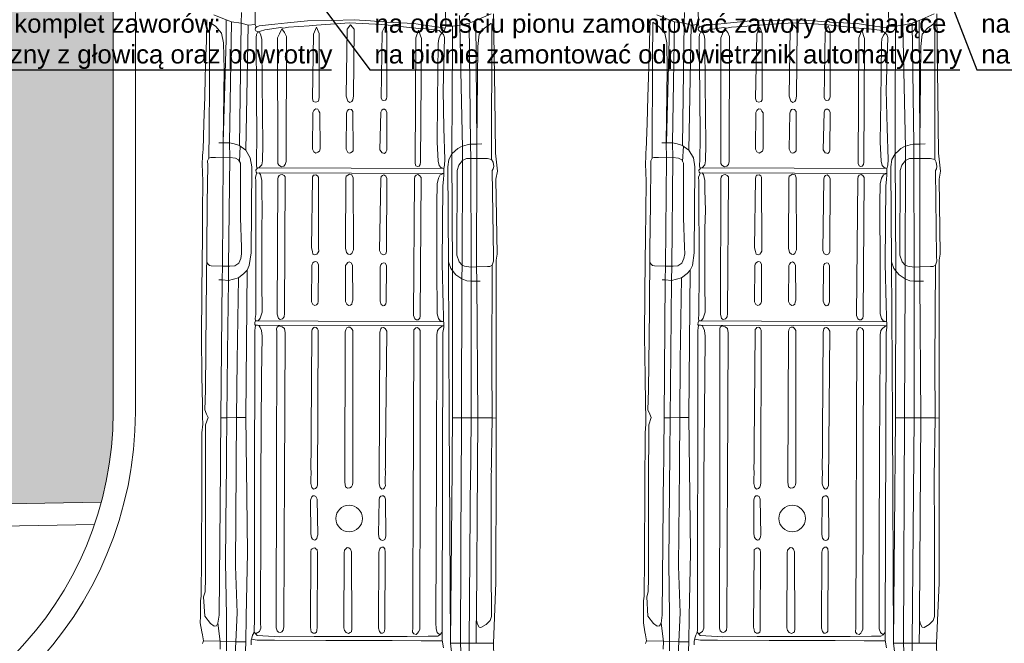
# Model space of a CAD drawing. Header units: millimetres. Extents: x 58673 to 77132, y 78327 to 116111.
# Tile 27 of 61: x 68655 to 69322, y 90109 to 90531. Entities that reach past the tile are written whole.
import ezdxf
from ezdxf import colors
from ezdxf.entities.mleader import LeaderData, LeaderLine
from ezdxf.math import Vec2, Vec3

# ---------------------------------------------------------------- set-up
doc = ezdxf.new("R2010")
doc.units = ezdxf.units.MM
doc.header["$MEASUREMENT"] = 0
doc.layers.get('0').update_dxf_attribs({"lineweight": 9})
for name, color, linetype, lineweight in [('_xref_ACAD-LSN_dyspozytornia_PW_rzuty_14$0$A hatch', 250, 'Continuous', 5), ('_xref_ACAD-LSN_dyspozytornia_PW_rzuty_14$0$A opis', 250, 'Continuous', 13), ('FL_opis_co', 7, 'Continuous', 25), ('IS_Text_Odbiornikow_Therm', 7, 'Continuous', 25), ('xref', 8, 'Continuous', 9)]:
    doc.layers.add(name, color=color, linetype=linetype, lineweight=lineweight)
doc.styles.add('_xref_ACAD-LSN_dyspozytornia_PW_rzuty_14$0$STYL ASA', font='ARIALN.TTF')
doc.styles.get("Standard").update_dxf_attribs({"font": 'arial.ttf'})
doc.dimstyles.get("Standard").update_dxf_attribs({"dimtxt": 0.18, "dimasz": 0.18, "dimexe": 0.18, "dimexo": 0.0625, "dimgap": 0.09, "dimtad": 0, "dimtih": 1, "dimtoh": 1, "dimdec": 4, "dimzin": 0, "dimdsep": 46, "dimtxsty": 'Standard', "dimcen": 0.09, "dimadec": 0, "dimazin": 0, "dimtfac": 1, "dimtdec": 4, "dimtofl": 0, "dimtmove": 0, "dimatfit": 3, "dimfxl": 1, "dimtolj": 1, "dimtzin": 0, "dimarcsym": 0})

# ---------------------------------------------------------------- blocks, each defined once
blk = doc.blocks.new('_xref_ACAD-LSN_dyspozytornia_PW_rzuty_14$0$karetka 245x700')
at = {"color": 0, "linetype": 'ByBlock', "lineweight": -2}
for p, q in [((-71.02, 100.48), (-77.16, 99.37)), ((-66.47, 100.44), (-71.02, 100.48)), ((-56.2, 100.36), (-66.47, 100.44)), ((-53.1, 99.9), (-56.2, 100.36)), ((95.92, 100.03), (76.68, 99.66)), ((122.94, 100.56), (95.92, 100.03)), ((151.74, 100.38), (122.94, 100.56)), ((173.94, 100.24), (151.74, 100.38)), ((189.22, 100.14), (173.94, 100.24)), ((207.15, 100.03), (189.22, 100.14)), ((228.03, 99.9), (207.15, 100.03)), ((239.57, 100.42), (228.03, 99.9)), ((244.67, 100.23), (239.57, 100.42)), ((247.93, 100.11), (244.67, 100.23)), ((248.98, 99.81), (247.93, 100.11)), ((-83.25, 98.26), (-84.96, 98.87)), ((-83.25, 98.26), (-83.51, 87.03)), ((-79.25, 98.99), (-83.25, 98.26)), ((-77.16, 99.37), (-79.25, 98.99)), ((-73.26, 91.12), (-71.57, 93.63)), ((-71.57, 93.63), (-66.42, 97.46)), ((-66.42, 97.46), (-53.41, 98.28)), ((-53.41, 98.28), (-50.01, 97.25)), ((-26.75, 99.9), (-53.1, 99.9)), ((-50.01, 97.25), (-40.84, 97.1)), ((-40.84, 97.1), (-5.22, 97.21)), ((20.5, 99.9), (-26.75, 99.9)), ((-5.22, 97.21), (22.55, 97.3)), ((57.48, 99.9), (20.5, 99.9)), ((22.55, 97.3), (62.95, 97.43)), ((63.5, 99.4), (57.48, 99.9)), ((62.95, 97.43), (67.97, 95.67)), ((68.38, 99.49), (63.5, 99.4)), ((67.97, 95.67), (70.16, 96.76)), ((76.68, 99.66), (68.38, 99.49)), ((70.16, 96.76), (73.26, 97.96)), ((73.26, 97.96), (86.57, 97.62)), ((86.57, 97.62), (140.82, 97.3)), ((140.82, 97.3), (181.2, 97.06)), ((170.56, 86.53), (170.61, 94.03)), ((170.61, 94.03), (170.82, 95.34)), ((170.82, 95.34), (171.66, 96.22)), ((171.66, 96.22), (172.92, 97.11)), ((181.2, 97.06), (213.09, 96.88)), ((213.09, 96.88), (238.86, 96.73)), ((238.86, 96.73), (241.77, 96.8)), ((241.77, 96.8), (243.47, 95.92)), ((243.47, 95.92), (261.73, 95.9)), ((243.47, 95.92), (244.01, 94.68)), ((244.01, 94.68), (244.06, 91.48)), ((267.13, 99.37), (248.98, 99.81)), ((261.73, 95.9), (294.22, 95.85)), ((284.98, 98.93), (267.13, 99.37)), ((298.32, 98.61), (284.98, 98.93)), ((294.22, 95.85), (318, 95.82)), ((312.88, 98.25), (298.32, 98.61)), ((322.88, 98.01), (312.88, 98.25)), ((318, 95.82), (326.25, 95.81)), ((337.26, 97.66), (322.88, 98.01)), ((326.25, 95.81), (332.05, 95.85)), ((332.05, 95.85), (335.5, 95.85)), ((335.5, 95.85), (332.77, 91.73)), ((-88.88, 87.01), (-83.52, 86.88)), ((-83.51, 87.03), (-83.62, 82.64)), ((-83.52, 86.88), (-71.32, 88.5)), ((-73.07, 89.49), (-73.26, 91.12)), ((-71.32, 88.5), (-73.07, 89.49)), ((-65.77, 87.77), (-71.32, 88.5)), ((67.78, 87.06), (-65.77, 87.77)), ((161.01, 86.57), (67.78, 87.06)), ((67.8, 82.98), (67.82, 87.06)), ((161.26, 88.78), (161.25, 86.57)), ((244.06, 91.48), (244.15, 86.2)), ((253.98, 86.38), (254.04, 89.22)), ((328.25, 87.66), (321.73, 86.31)), ((332.77, 91.73), (328.25, 87.66)), ((337.32, 84.73), (340.65, 93.06)), ((-124.73, 81.98), (-83.62, 82.64)), ((-83.62, 82.64), (-83.79, 76.44)), ((-66.34, 82.74), (-83.62, 82.64)), ((-29.84, 83.5), (-66.34, 82.74)), ((18.95, 83.24), (-29.84, 83.5)), ((67.8, 82.98), (18.95, 83.24)), ((68.04, 76.41), (67.8, 82.98)), ((67.8, 82.98), (112.11, 82.75)), ((112.11, 82.75), (160.83, 82.36)), ((161.25, 86.57), (160.83, 82.36)), ((160.83, 82.36), (161.68, 78.94)), ((160.83, 82.36), (170.46, 82.28)), ((170.56, 86.53), (161.01, 86.57)), ((170.46, 82.28), (243.98, 81.78)), ((170.54, 81.41), (170.56, 86.53)), ((170.82, 78.14), (170.54, 81.41)), ((243.62, 86.19), (170.56, 86.53)), ((253.98, 86.38), (243.62, 86.19)), ((243.98, 81.78), (243.7, 78.01)), ((244.15, 86.2), (243.98, 81.78)), ((243.98, 81.78), (253.88, 82.05)), ((253.27, 78.89), (253.88, 82.05)), ((253.88, 82.05), (253.98, 86.38)), ((253.88, 82.05), (335.87, 81.13)), ((303.63, 85.9), (253.98, 86.38)), ((324.16, 84.67), (253.98, 86.28)), ((321.73, 86.31), (303.63, 85.9)), ((337.32, 84.73), (324.16, 84.67)), ((335.11, 74.47), (335.87, 81.13)), ((335.87, 81.13), (337.32, 84.73)), ((-92.64, 76.85), (-83.79, 76.44)), ((-83.79, 76.44), (-83.89, 69.64)), ((-83.79, 76.44), (-64.27, 75.53)), ((-64.27, 75.53), (-32.69, 76.73)), ((-32.69, 76.73), (36.61, 76.51)), ((36.61, 76.51), (68.04, 76.41)), ((68.04, 76.41), (106.75, 76.28)), ((68.04, 76.41), (68.14, 70.2)), ((106.75, 76.28), (162.53, 75.54)), ((161.68, 78.94), (162.53, 75.54)), ((162.53, 75.54), (165.65, 71.86)), ((172.44, 75.48), (170.82, 78.14)), ((175.81, 74.1), (172.44, 75.48)), ((178.82, 73.51), (175.81, 74.1)), ((183.48, 73.69), (178.82, 73.51)), ((203.19, 74.45), (183.48, 73.69)), ((227.02, 74.57), (203.19, 74.45)), ((240.14, 74.63), (227.02, 74.57)), ((242.5, 75.84), (240.14, 74.63)), ((241.32, 75.23), (251.67, 74.71)), ((243.7, 78.01), (242.5, 75.84)), ((249.07, 70.94), (251.24, 74.09)), ((251.24, 74.09), (252.09, 75.32)), ((252.09, 75.32), (253.27, 78.89)), ((252.09, 75.32), (335.11, 74.47)), ((334.43, 72.1), (335.11, 74.47)), ((342.13, 74.31), (335.11, 74.47)), ((-95.3, 70.07), (-84.07, 69.64)), ((-84.07, 69.64), (-66.93, 69.39)), ((-66.93, 69.39), (-23.25, 68.75)), ((-23.25, 68.75), (68.67, 70.21)), ((68.67, 70.21), (167.87, 69.7)), ((165.65, 71.86), (167.87, 69.7)), ((167.87, 69.7), (170.88, 68.31)), ((170.88, 68.31), (179.47, 67.15)), ((179.47, 67.15), (237.73, 66.93)), ((237.73, 66.93), (243.84, 67.93)), ((243.84, 67.93), (249.07, 70.94)), ((249.07, 70.94), (333.75, 69.74)), ((333.75, 69.74), (334.43, 72.1)), ((334.08, 64.9), (333.75, 69.74)), ((-83.22, 66.05), (-85.7, 66)), ((-82.59, 65.88), (-83.22, 66.05)), ((-81.3, 65.53), (-82.59, 65.88)), ((-81.94, 65.7), (-82.55, 61.8)), ((-82.55, 61.8), (-82.55, 50.14)), ((-79.23, 64.97), (-81.3, 65.53)), ((-80.22, 46.56), (-79.57, 61.98)), ((-79.57, 61.98), (-77.12, 64)), ((-77.89, 64.15), (-79.23, 64.97)), ((-78.34, 62.99), (-76.85, 60.35)), ((-76.35, 63.85), (-77.89, 64.15)), ((-76.85, 60.35), (-74.54, 59.53)), ((-73.9, 63.86), (-76.35, 63.85)), ((-70.79, 63.86), (-73.9, 63.86)), ((-51.38, 63.91), (-70.79, 63.86)), ((-26.01, 63.97), (-51.38, 63.91)), ((-1.44, 64.03), (-26.01, 63.97)), ((43.69, 64.15), (-1.44, 64.03)), ((89.45, 64.26), (43.69, 64.15)), ((127.05, 64.35), (89.45, 64.26)), ((127.03, 59.82), (129.01, 60.83)), ((128.87, 64.15), (127.05, 64.35)), ((130.43, 63.98), (128.87, 64.15)), ((129.01, 60.83), (130.08, 61.37)), ((130.08, 61.37), (130.53, 62.53)), ((131.02, 64.36), (130.43, 63.98)), ((130.53, 62.53), (130.69, 63.95)), ((130.72, -63.56), (130.61, 63.24)), ((132.51, 64.29), (131.02, 64.36)), ((133.45, 63.87), (132.51, 64.29)), ((133.45, 63.87), (133.41, -63.47)), ((135.08, 64.08), (133.45, 63.87)), ((133.45, 63.87), (133.8, 61.88)), ((133.8, 61.88), (135.28, 60.87)), ((137.83, 63.81), (135.08, 64.08)), ((135.28, 60.87), (137.44, 60.13)), ((137.44, 60.13), (139.52, 59.43)), ((167.23, 63.77), (137.83, 63.81)), ((228.19, 64.2), (167.23, 63.77)), ((222.28, 59.97), (228.5, 60.1)), ((230.88, 64.44), (228.19, 64.2)), ((228.5, 60.1), (230.55, 60.5)), ((230.55, 60.5), (232.71, 60.92)), ((232.47, 63.81), (230.88, 64.44)), ((233.55, 63.38), (232.47, 63.81)), ((232.71, 60.92), (233.78, 61.92)), ((234.14, 63.87), (233.55, 63.38)), ((233.78, 61.92), (233.55, 63.38)), ((233.84, -63.18), (233.78, 61.92)), ((235.59, 64.13), (234.14, 63.87)), ((236.23, 63.62), (235.59, 64.13)), ((236.99, 63.01), (236.23, 63.62)), ((237.36, 63.48), (236.99, 63.01)), ((236.99, 63.01), (237.37, 61.81)), ((237.18, 62.41), (237.17, -63.07)), ((238.5, 63.68), (237.36, 63.48)), ((237.37, 61.81), (239.21, 60.11)), ((243, 63.63), (238.5, 63.68)), ((239.21, 60.11), (241.84, 59.61)), ((257.01, 63.49), (243, 63.63)), ((252.88, 59.52), (294.52, 60.11)), ((286.95, 63.83), (257.01, 63.49)), ((325.25, 64.26), (286.95, 63.83)), ((294.52, 60.11), (319.67, 60.47)), ((319.67, 60.47), (324.09, 60.51)), ((324.09, 60.51), (326.91, 61.08)), ((327.43, 64.1), (325.25, 64.26)), ((326.91, 61.08), (328.54, 61.89)), ((329.1, 63.17), (327.43, 64.1)), ((328.54, 61.89), (329.22, 63.1)), ((329.88, 64.47), (329.1, 63.17)), ((329.22, 63.1), (329.7, 61.48)), ((329.7, 61.48), (330.62, 58.43)), ((330.8, 64.94), (329.88, 64.47)), ((331.9, 64.72), (330.8, 64.94)), ((332.66, 63.87), (331.9, 64.72)), ((332.28, 64.29), (334.08, 64.9)), ((333.31, 62.36), (332.66, 63.87)), ((334.42, 51.77), (333.31, 62.36)), ((334.08, 64.9), (344.68, 65.05)), ((-74.54, 59.53), (-70.97, 59.61)), ((-70.97, 59.61), (0.32, 59.87)), ((0.32, 59.87), (26.63, 59.97)), ((26.63, 59.97), (95.89, 59.66)), ((95.89, 59.66), (123.29, 59.43)), ((123.29, 59.43), (127.03, 59.82)), ((139.52, 59.43), (160.35, 59.73)), ((160.35, 59.73), (196.1, 59.94)), ((196.1, 59.94), (208.17, 59.66)), ((208.17, 59.66), (222.28, 59.97)), ((241.84, 59.61), (252.88, 59.52)), ((330.62, 58.43), (332.12, 47.68)), ((-82.55, 50.14), (-82.55, 15.33)), ((-77.1, 47.41), (-77.4, 46.22)), ((-76.27, 48.46), (-77.1, 47.41)), ((-74.2, 48.96), (-76.27, 48.46)), ((126.2, 49.48), (-74.2, 48.96)), ((128.24, 49.59), (126.2, 49.48)), ((129.31, 49.29), (128.24, 49.59)), ((130.13, 48.22), (129.31, 49.29)), ((129.46, 45.88), (129.91, 47.44)), ((129.91, 47.44), (130.13, 48.22)), ((135.23, 48.34), (134.52, 47.19)), ((134.52, 47.19), (134.92, 45.72)), ((138.08, 49.23), (135.23, 48.34)), ((229.64, 49.27), (138.08, 49.23)), ((230.93, 49.03), (229.64, 49.27)), ((232.02, 48.37), (230.93, 49.03)), ((232.54, 47.35), (232.02, 48.37)), ((232.68, 46.3), (232.54, 47.35)), ((239.01, 48.62), (237.98, 46.73)), ((237.98, 46.73), (238.27, 45.24)), ((240.14, 49.35), (239.01, 48.62)), ((325.1, 49.75), (240.14, 49.35)), ((327.89, 48.48), (325.1, 49.75)), ((331.23, 46.95), (327.89, 48.48)), ((328.86, 45.02), (331.23, 46.95)), ((332.12, 47.68), (331.85, 45.9)), ((335.33, 43.16), (334.42, 51.77)), ((-80.06, 23.35), (-80.22, 46.56)), ((-77.4, 46.22), (-76.87, 45.28)), ((-76.87, 45.28), (-75.68, 44.27)), ((-75.68, 44.27), (-73.58, 43.86)), ((-73.58, 43.86), (125.61, 43.84)), ((125.61, 43.84), (128.35, 44.36)), ((128.35, 44.36), (129.46, 45.88)), ((134.92, 45.72), (136.38, 44.61)), ((136.38, 44.61), (138.48, 44.3)), ((138.48, 44.3), (231.07, 44.19)), ((231.07, 44.19), (232.02, 45.04)), ((232.02, 45.04), (232.68, 46.3)), ((238.27, 45.24), (239.47, 44.21)), ((239.47, 44.21), (241.42, 43.58)), ((241.42, 43.58), (326.02, 43.73)), ((326.02, 43.73), (328.86, 45.02)), ((331.85, 45.9), (332.47, 42.53)), ((332.47, 42.53), (333.5, 28.48)), ((336.75, 29.65), (335.33, 43.16)), ((333.5, 28.48), (333.87, 23.36)), ((337.16, 13.01), (336.75, 29.65)), ((-79.74, -21.34), (-80.06, 23.35)), ((-76.79, 25.28), (-77.78, 23.91)), ((-77.78, 23.91), (-77.73, 22.61)), ((-77.73, 22.61), (-76.95, 21.65)), ((-76.95, 21.65), (-75.98, 21.42)), ((-75.47, 25.52), (-76.79, 25.28)), ((-75.98, 21.42), (-73.72, 21.42)), ((-73.72, 25.84), (-75.47, 25.52)), ((-22.37, 25.76), (-73.72, 25.84)), ((-73.72, 21.42), (-23, 21.33)), ((-23, 21.33), (-21.4, 21.59)), ((-21.06, 25.58), (-22.37, 25.76)), ((-21.4, 21.59), (-20.52, 22.36)), ((-20.6, 24.84), (-21.06, 25.58)), ((-20.09, 24.01), (-20.6, 24.84)), ((-20.52, 22.36), (-20.03, 23.21)), ((-20.03, 23.21), (-20.09, 24.01)), ((-14.2, 24.64), (-14.77, 23.47)), ((-14.77, 23.47), (-14.49, 22.58)), ((-14.49, 22.58), (-13.52, 21.78)), ((-13.07, 25.4), (-14.2, 24.64)), ((-13.52, 21.78), (-12.39, 21.5)), ((-10.57, 25.89), (-13.07, 25.4)), ((-12.39, 21.5), (-11.21, 21.2)), ((-11.21, 21.2), (13.08, 21.66)), ((12.37, 26.12), (-10.57, 25.89)), ((13.35, 25.75), (12.37, 26.12)), ((13.08, 21.66), (14.77, 22.5)), ((14.49, 25.33), (13.35, 25.75)), ((15.19, 24.68), (14.49, 25.33)), ((14.77, 22.5), (15.31, 23.38)), ((15.31, 23.38), (15.19, 24.68)), ((15.31, 23.38), (15.31, 23.38)), ((20.87, 25.4), (19.84, 24.21)), ((19.84, 24.21), (20.18, 22.84)), ((20.18, 22.84), (21.04, 21.99)), ((23.58, 25.96), (20.87, 25.4)), ((21.04, 21.99), (22.52, 21.48)), ((22.52, 21.48), (24.08, 21.42)), ((126.73, 25.66), (23.58, 25.96)), ((24.08, 21.42), (127.4, 21.57)), ((127.94, 25.58), (126.73, 25.66)), ((127.4, 21.57), (128.33, 21.91)), ((128.58, 24.99), (127.94, 25.58)), ((128.33, 21.91), (129.13, 22.73)), ((129.13, 24.49), (128.58, 24.99)), ((129.37, 23.63), (129.13, 24.49)), ((129.13, 22.73), (129.37, 23.63)), ((144.84, 25.15), (144, 23.82)), ((144, 23.82), (144.44, 22.68)), ((144.44, 22.68), (145.53, 21.8)), ((146.67, 26.09), (144.84, 25.15)), ((145.53, 21.8), (146.82, 21.5)), ((170.95, 25.91), (146.67, 26.09)), ((146.82, 21.5), (171.83, 21.55)), ((172.1, 25.78), (170.95, 25.91)), ((171.83, 21.55), (173.45, 22.24)), ((173, 25.19), (172.1, 25.78)), ((173.62, 24.32), (173, 25.19)), ((173.45, 22.24), (173.87, 23.35)), ((173.87, 23.35), (173.62, 24.32)), ((178.9, 25.24), (178.46, 23.9)), ((178.46, 23.9), (178.81, 22.55)), ((178.81, 22.55), (179.77, 21.94)), ((180.68, 25.64), (178.9, 25.24)), ((179.77, 21.94), (180.8, 21.28)), ((183.21, 26.21), (180.68, 25.64)), ((180.8, 21.28), (182.87, 21.42)), ((182.87, 21.42), (230.9, 21.68)), ((229.97, 25.83), (183.21, 26.21)), ((231.1, 25.65), (229.97, 25.83)), ((230.9, 21.68), (231.93, 22.32)), ((232.26, 25.09), (231.1, 25.65)), ((231.93, 22.32), (232.54, 23.39)), ((232.36, 24.49), (232.26, 25.09)), ((232.54, 23.39), (232.36, 24.49)), ((248.06, 24.93), (247.28, 23.51)), ((247.28, 23.51), (247.92, 22.3)), ((247.92, 22.3), (248.53, 21.13)), ((249.85, 25.79), (248.06, 24.93)), ((248.53, 21.13), (250.2, 20.66)), ((274.71, 25.75), (249.85, 25.79)), ((250.2, 20.66), (274.56, 20.87)), ((274.56, 20.87), (275.73, 21.61)), ((276.08, 25.12), (274.71, 25.75)), ((275.73, 21.61), (276.93, 22.37)), ((276.82, 24.45), (276.08, 25.12)), ((277.17, 23.64), (276.82, 24.45)), ((276.93, 22.37), (277.17, 23.64)), ((282.23, 25.45), (281.71, 23.88)), ((281.71, 23.88), (282.17, 22.14)), ((282.17, 22.14), (283.41, 21.59)), ((284.15, 25.97), (282.23, 25.45)), ((283.41, 21.59), (285.26, 21.54)), ((327.67, 25.38), (284.15, 25.97)), ((285.26, 21.54), (328.19, 21.63)), ((332.56, 23.4), (327.67, 25.38)), ((328.19, 21.63), (332.56, 23.4)), ((333.87, 23.36), (334.32, 17.26)), ((-82.55, 15.33), (-82.55, -9.43)), ((334.32, 17.26), (335.51, 1.05)), ((337.52, -1.99), (337.16, 13.01)), ((-77.26, 1.73), (-77.76, 0.17)), ((-77.76, 0.17), (-77.15, -1.11)), ((-75.75, 2.79), (-77.26, 1.73)), ((-73.97, 3.29), (-75.75, 2.79)), ((-23.22, 3.31), (-73.97, 3.29)), ((-21.44, 3.08), (-23.22, 3.31)), ((-20.53, 2.13), (-21.44, 3.08)), ((-20.8, -1.01), (-19.87, 0.03)), ((-19.7, 1.27), (-20.53, 2.13)), ((-19.87, 0.03), (-19.7, 1.27)), ((21.43, 2.49), (20.45, 1.15)), ((20.45, 1.15), (20.7, -0.4)), ((24.51, 3.1), (21.43, 2.49)), ((126.34, 3.08), (24.51, 3.1)), ((127.79, 2.83), (126.34, 3.08)), ((129.06, 2.17), (127.79, 2.83)), ((129.54, 1.21), (129.06, 2.17)), ((129.54, -0.03), (129.54, 1.21)), ((145.05, 2.22), (144.14, 0.93)), ((144.14, 0.93), (144.36, -0.37)), ((146.82, 3.04), (145.05, 2.22)), ((171.33, 3.1), (146.82, 3.04)), ((172.25, 2.44), (171.33, 3.1)), ((173.33, 1.66), (172.25, 2.44)), ((173.16, -0.62), (173.8, 0.58)), ((173.8, 0.58), (173.33, 1.66)), ((178.84, 1.32), (178.77, -0.07)), ((180.08, 2.55), (178.84, 1.32)), ((183.1, 3.25), (180.08, 2.55)), ((230.06, 3.23), (183.1, 3.25)), ((231.68, 2.99), (230.06, 3.23)), ((232.37, 1.87), (231.68, 2.99)), ((233.06, 0.76), (232.37, 1.87)), ((232.63, -0.95), (233.06, 0.76)), ((247.85, 2), (247.26, 1.04)), ((247.26, 1.04), (247.47, -0.01)), ((249.96, 2.99), (247.85, 2)), ((274.34, 2.86), (249.96, 2.99)), ((275.8, 2.41), (274.34, 2.86)), ((276.84, 1.68), (275.8, 2.41)), ((276.81, -0.47), (277.19, 0.78)), ((277.19, 0.78), (276.84, 1.68)), ((282.4, 2.01), (281.65, 0.65)), ((281.65, 0.65), (282.19, -0.57)), ((285.79, 3.23), (282.4, 2.01)), ((331.34, 2.68), (285.79, 3.23)), ((331.27, -1.99), (334.19, 0.45)), ((334.19, 0.45), (331.34, 2.68)), ((335.51, 1.05), (334.4, -20.67)), ((-77.15, -1.11), (-76.76, -1.91)), ((-76.76, -1.91), (-74.58, -2.11)), ((-74.58, -2.11), (-22.62, -1.68)), ((-22.62, -1.68), (-20.8, -1.01)), ((20.7, -0.4), (21.55, -1.47)), ((21.55, -1.47), (22.89, -2.23)), ((22.89, -2.23), (24.39, -2.35)), ((24.39, -2.35), (127.21, -2.01)), ((127.21, -2.01), (128.67, -1.11)), ((128.67, -1.11), (129.54, -0.03)), ((144.36, -0.37), (145.13, -1.14)), ((145.13, -1.14), (146.43, -1.49)), ((146.43, -1.49), (147.71, -1.83)), ((147.71, -1.83), (171.56, -1.53)), ((171.56, -1.53), (173.16, -0.62)), ((178.77, -0.07), (179.38, -1.02)), ((179.38, -1.02), (180.48, -1.51)), ((180.48, -1.51), (181.98, -2.18)), ((181.98, -2.18), (230.59, -1.81)), ((230.59, -1.81), (232.63, -0.95)), ((247.47, -0.01), (248.28, -0.94)), ((248.28, -0.94), (248.96, -1.72)), ((248.96, -1.72), (275.56, -1.48)), ((275.56, -1.48), (276.81, -0.47)), ((282.19, -0.57), (283.48, -1.32)), ((283.48, -1.32), (285.99, -1.72)), ((285.99, -1.72), (331.27, -1.99)), ((336.99, -12.99), (337.52, -1.99)), ((-82.55, -9.43), (-82.55, -29.47)), ((336.32, -21.33), (336.99, -12.99)), ((181.55, -19.89), (179.25, -20.9)), ((230.08, -20.49), (181.55, -19.89)), ((249.57, -19.84), (247.58, -21.25)), ((275.27, -20.39), (249.57, -19.84)), ((-79.61, -39.69), (-79.74, -21.34)), ((-76.42, -20.81), (-77.46, -21.79)), ((-77.46, -21.79), (-77.46, -22.89)), ((-77.46, -22.89), (-77.02, -23.86)), ((-77.02, -23.86), (-76.12, -24.4)), ((-74.14, -20.21), (-76.42, -20.81)), ((-76.12, -24.4), (-74.47, -24.5)), ((-74.47, -24.5), (-22.71, -24.54)), ((-22.72, -20.27), (-74.14, -20.21)), ((-21.9, -20.48), (-22.72, -20.27)), ((-22.71, -24.54), (-20.42, -24.19)), ((-20.52, -20.82), (-21.9, -20.48)), ((-19.68, -21.43), (-20.52, -20.82)), ((-20.42, -24.19), (-19.42, -23.32)), ((-19.34, -22.17), (-19.68, -21.43)), ((-19.42, -23.32), (-19.34, -22.17)), ((-14.42, -21.47), (-14.83, -22.44)), ((-14.83, -22.44), (-14.66, -23.46)), ((-14.66, -23.46), (-14.16, -24.22)), ((-13.13, -20.51), (-14.42, -21.47)), ((-14.16, -24.22), (-13.34, -24.57)), ((-13.34, -24.57), (-11.76, -24.87)), ((-10.73, -20.02), (-13.13, -20.51)), ((-11.76, -24.87), (13.08, -24.51)), ((12.78, -20.23), (-10.73, -20.02)), ((14.22, -20.49), (12.78, -20.23)), ((13.08, -24.51), (14.53, -24.1)), ((14.69, -20.95), (14.22, -20.49)), ((14.53, -24.1), (15.34, -23.16)), ((15.29, -21.52), (14.69, -20.95)), ((15.54, -22.26), (15.29, -21.52)), ((15.34, -23.16), (15.54, -22.26)), ((21.01, -21.03), (19.94, -22.19)), ((19.94, -22.19), (20.07, -23.17)), ((20.07, -23.17), (20.94, -23.88)), ((20.94, -23.88), (22.41, -24.44)), ((23.64, -20.28), (21.01, -21.03)), ((22.41, -24.44), (23.87, -24.4)), ((126.25, -20.39), (23.64, -20.28)), ((23.87, -24.4), (126.98, -24.97)), ((128.43, -20.88), (126.25, -20.39)), ((126.98, -24.97), (128.63, -23.92)), ((129.27, -21.48), (128.43, -20.88)), ((128.63, -23.92), (129.44, -22.77)), ((129.44, -22.77), (129.27, -21.48)), ((144.93, -21.21), (144.14, -22.35)), ((144.14, -22.35), (144.39, -23.41)), ((144.39, -23.41), (145.37, -24.21)), ((147.28, -20.31), (144.93, -21.21)), ((145.37, -24.21), (146.85, -24.55)), ((146.85, -24.55), (171.4, -24.55)), ((170.47, -20.37), (147.28, -20.31)), ((171.74, -20.66), (170.47, -20.37)), ((171.4, -24.55), (172.88, -23.7)), ((172.76, -21.46), (171.74, -20.66)), ((173.22, -22.56), (172.76, -21.46)), ((172.88, -23.7), (173.22, -22.56)), ((179.25, -20.9), (178.5, -22.73)), ((178.5, -22.73), (179.31, -24.08)), ((179.31, -24.08), (180.87, -24.62)), ((180.87, -24.62), (230.21, -24.67)), ((231.65, -20.82), (230.08, -20.49)), ((230.21, -24.67), (231.76, -23.88)), ((232.39, -21.61), (231.65, -20.82)), ((231.76, -23.88), (232.65, -22.61)), ((232.65, -22.61), (232.39, -21.61)), ((247.33, -22.32), (247.17, -23.04)), ((247.17, -23.04), (248.06, -23.9)), ((247.58, -21.25), (247.33, -22.32)), ((248.06, -23.9), (249.5, -24.42)), ((249.5, -24.42), (274.93, -24.49)), ((274.93, -24.49), (276.51, -23.77)), ((276.62, -21.01), (275.27, -20.39)), ((276.51, -23.77), (277.13, -22.73)), ((277.17, -21.81), (276.62, -21.01)), ((277.13, -22.73), (277.17, -21.81)), ((283.34, -21.29), (283, -22.19)), ((283, -22.19), (283.23, -23.35)), ((283.23, -23.35), (284.31, -24.1)), ((284.77, -20.52), (283.34, -21.29)), ((284.31, -24.1), (285.55, -24.43)), ((329.54, -21.01), (284.77, -20.52)), ((285.55, -24.43), (329.94, -24.25)), ((333.53, -23.03), (329.54, -21.01)), ((329.94, -24.25), (333.53, -23.03)), ((334.17, -25.01), (331.88, -45.76)), ((334.4, -20.67), (334.17, -25.01)), ((335.71, -33.32), (336.12, -23.96)), ((336.12, -23.96), (336.61, -23.33)), ((336.75, -22.26), (336.32, -21.33)), ((336.61, -23.33), (336.75, -22.26)), ((-82.55, -29.47), (-82.55, -49.08)), ((335.31, -42.52), (335.71, -33.32)), ((-79.51, -53.98), (-79.61, -39.69)), ((-77.88, -44.05), (-78.29, -45.73)), ((-78.29, -45.73), (-77.52, -46.73)), ((-76.83, -43.23), (-77.88, -44.05)), ((-73.64, -43.44), (-76.83, -43.23)), ((126.32, -43.23), (-73.64, -43.44)), ((127.87, -43.39), (126.32, -43.23)), ((128.57, -44.05), (127.87, -43.39)), ((129.22, -44.66), (128.57, -44.05)), ((128.82, -46.76), (129.43, -45.55)), ((129.43, -45.55), (129.22, -44.66)), ((135.42, -43.85), (134.63, -44.96)), ((134.63, -44.96), (134.73, -46.22)), ((134.73, -46.22), (135.89, -47.22)), ((137.51, -42.92), (135.42, -43.85)), ((230.12, -43.37), (137.51, -42.92)), ((231.61, -43.62), (230.12, -43.37)), ((232.69, -44.4), (231.61, -43.62)), ((232.4, -46.77), (232.98, -45.65)), ((232.98, -45.65), (232.69, -44.4)), ((238.95, -44.27), (238.39, -45.35)), ((238.39, -45.35), (238.69, -46.48)), ((238.69, -46.48), (239.95, -47.17)), ((240.51, -43.62), (238.95, -44.27)), ((325.52, -43.72), (240.51, -43.62)), ((325.09, -47.61), (330.67, -45.66)), ((330.67, -45.66), (325.52, -43.72)), ((331.88, -45.76), (332.19, -47.34)), ((334.06, -51.26), (335.31, -42.52)), ((-82.55, -49.08), (-82.55, -58.94)), ((-77.52, -46.73), (-76.47, -47.27)), ((-76.47, -47.27), (-74.89, -48.1)), ((-74.89, -48.1), (127.44, -47.69)), ((127.44, -47.69), (128.82, -46.76)), ((135.89, -47.22), (137.42, -47.48)), ((137.42, -47.48), (231.15, -47.72)), ((231.15, -47.72), (232.4, -46.77)), ((239.95, -47.17), (241.38, -47.43)), ((241.38, -47.43), (325.09, -47.61)), ((331.62, -50.55), (331.2, -54.21)), ((332.19, -47.34), (331.62, -50.55)), ((333.1, -57.96), (334.06, -51.26)), ((-82.55, -58.94), (-82.55, -63.39)), ((-79.51, -60.38), (-79.51, -53.98)), ((-76.91, -60.05), (-74.49, -59.25)), ((-74.49, -59.25), (-70.46, -59.07)), ((-70.46, -59.07), (-17.73, -59.05)), ((-17.73, -59.05), (45.68, -59.01)), ((45.68, -59.01), (115.17, -58.98)), ((115.17, -58.98), (124.48, -58.99)), ((124.48, -58.99), (127.48, -59.42)), ((127.48, -59.42), (128.68, -60.32)), ((134.14, -61.14), (135.6, -59.93)), ((135.6, -59.93), (138.84, -58.97)), ((138.84, -58.97), (170.37, -58.74)), ((170.37, -58.74), (213.46, -58.43)), ((213.46, -58.43), (226.83, -58.64)), ((226.83, -58.64), (230.73, -59.55)), ((230.73, -59.55), (232.85, -60.75)), ((237.84, -61.19), (239.11, -59.99)), ((239.11, -59.99), (242.19, -59.25)), ((242.19, -59.25), (254.99, -58.54)), ((254.99, -58.54), (282.99, -58.74)), ((282.99, -58.74), (321.8, -59.02)), ((321.8, -59.02), (324.92, -59.42)), ((324.92, -59.42), (327.36, -60.35)), ((330.59, -59.51), (328.87, -61.51)), ((331.2, -54.21), (330.59, -59.51)), ((332.28, -63.68), (333.1, -57.96)), ((-87.25, -64.21), (-82.1, -63.38)), ((-82.1, -63.38), (-76.63, -63.31)), ((-78.57, -61.86), (-79.51, -60.38)), ((-78.57, -61.86), (-76.91, -60.05)), ((-76.63, -63.31), (-78.57, -61.86)), ((-76.63, -63.31), (126.21, -63.03)), ((68.37, -67.54), (174, -66.49)), ((126.21, -63.03), (129.58, -63.59)), ((128.68, -60.32), (130.23, -62.11)), ((129.58, -63.59), (144.83, -63.12)), ((130.23, -62.11), (130.72, -63.56)), ((133.41, -63.47), (134.14, -61.14)), ((144.83, -63.12), (172.81, -62.26)), ((169.59, -68.09), (174, -66.49)), ((172.81, -62.26), (225.51, -62.55)), ((174, -66.49), (238.29, -65.85)), ((225.51, -62.55), (229.85, -62.93)), ((229.85, -62.93), (232.97, -63.21)), ((232.85, -60.75), (233.84, -63.18)), ((232.97, -63.21), (237.17, -63.07)), ((237.17, -63.07), (237.84, -61.19)), ((237.17, -63.07), (239.38, -63.66)), ((238.29, -65.85), (243.32, -66.41)), ((239.38, -63.66), (243.24, -63.87)), ((243.24, -63.87), (264.49, -63.11)), ((243.32, -66.41), (247.11, -68.63)), ((264.49, -63.11), (290.34, -62.5)), ((290.34, -62.5), (325.96, -63.33)), ((325.96, -63.33), (327.89, -62.62)), ((327.36, -60.35), (328.87, -61.51)), ((327.89, -62.62), (328.87, -61.51)), ((328.87, -61.51), (329.82, -62.35)), ((329.82, -62.35), (330.89, -63.3)), ((330.89, -63.3), (333.67, -64.05)), ((333.67, -64.05), (344.75, -63.72)), ((333.67, -68.62), (333.67, -64.05)), ((-100.76, -71), (-84.1, -69.05)), ((-84.1, -69.05), (68.37, -67.54)), ((-84.1, -69.05), (68.53, -69.76)), ((-84.09, -75.69), (-84.06, -69.05)), ((68.48, -75.73), (68.53, -69.76)), ((68.53, -69.76), (168.01, -69.4)), ((162.57, -75.75), (165.31, -71.64)), ((165.31, -71.64), (169.59, -68.09)), ((168.01, -69.4), (247.11, -68.63)), ((174.01, -73.7), (178.59, -72.2)), ((178.59, -72.2), (235.84, -72.17)), ((235.84, -72.17), (239.46, -73.18)), ((239.46, -73.18), (242.69, -75.77)), ((247.11, -68.63), (285.55, -68.62)), ((247.11, -68.63), (249.17, -70.82)), ((249.17, -70.82), (250.8, -72.56)), ((250.8, -72.56), (251.87, -74.6)), ((285.55, -68.62), (321.13, -68.62)), ((321.13, -68.62), (333.67, -68.62)), ((333.67, -68.62), (334.24, -73.52)), ((-95.53, -76.29), (-84.09, -75.69)), ((-84.09, -75.69), (68.48, -75.73)), ((-84.09, -81.6), (-84.09, -75.69)), ((68.42, -82.3), (68.48, -75.73)), ((68.48, -75.73), (162.57, -75.75)), ((161.1, -81.98), (161.23, -78.95)), ((161.23, -78.95), (162.57, -75.75)), ((162.57, -75.75), (171.81, -75.75)), ((170.57, -81.94), (171.18, -77.5)), ((171.18, -77.5), (171.81, -75.75)), ((171.81, -75.75), (174.01, -73.7)), ((171.81, -75.75), (242.69, -75.77)), ((242.69, -75.77), (251.38, -75.77)), ((242.69, -75.77), (244.02, -78.4)), ((244.02, -78.4), (244.02, -81.29)), ((251.38, -75.77), (334.24, -73.52)), ((251.87, -74.6), (252.46, -75.74)), ((252.46, -75.74), (253.37, -78.8)), ((253.37, -78.8), (253.66, -80.77)), ((253.68, -81.2), (335.57, -79.87)), ((334.24, -73.52), (340.75, -73.41)), ((334.24, -73.52), (335.57, -79.87)), ((335.57, -79.87), (337.59, -84.47)), ((-124.88, -81.18), (-83.9, -81.6)), ((-72.02, -86.44), (-84.14, -86.4)), ((-84.12, -86.4), (-84.09, -81.6)), ((-83.91, -98.12), (-84.12, -86.4)), ((-83.9, -81.6), (68.42, -82.3)), ((-65.31, -86.47), (-72.02, -86.44)), ((-68.66, -86.45), (-71.13, -87.22)), ((68.56, -86.9), (-65.31, -86.47)), ((68.42, -82.3), (161.1, -81.98)), ((68.59, -86.9), (68.42, -82.3)), ((161.1, -85.83), (68.56, -86.9)), ((161.1, -81.98), (170.57, -81.94)), ((161.1, -85.83), (161.1, -81.98)), ((170.7, -85.65), (161.1, -85.83)), ((161.1, -88.17), (161.1, -85.83)), ((170.57, -81.94), (244.02, -81.29)), ((170.7, -85.65), (170.57, -81.94)), ((244.02, -85.43), (170.7, -85.65)), ((170.95, -92.98), (170.7, -85.65)), ((244.02, -81.29), (253.68, -81.2)), ((244.02, -81.29), (244.02, -85.27)), ((244.02, -85.27), (244.02, -92.58)), ((253.81, -85.43), (244.02, -85.43)), ((253.66, -80.77), (253.81, -85.43)), ((337.59, -84.47), (253.81, -85.43)), ((253.81, -85.43), (253.91, -88.88)), ((253.81, -85.43), (319.84, -85.86)), ((319.84, -85.86), (328.17, -86.68)), ((337.59, -84.47), (342.09, -94.71)), ((-73.23, -88.4), (-73.46, -89.56)), ((-73.46, -89.56), (-71.48, -93.05)), ((-71.13, -87.22), (-73.23, -88.4)), ((-71.48, -93.05), (-68.73, -95.8)), ((68.47, -96.6), (68.59, -86.9)), ((171, -94.64), (170.95, -92.98)), ((244.02, -92.58), (243.39, -95.45)), ((328.17, -86.68), (332.34, -90.26)), ((332.34, -90.26), (334.46, -93.13)), ((334.46, -93.13), (335.48, -94.54)), ((-83.91, -98.12), (-93.46, -98.28)), ((-43.09, -99.63), (-83.91, -98.12)), ((-68.73, -95.8), (-66.01, -96.62)), ((-66.01, -96.62), (-62.94, -96.59)), ((-62.94, -96.59), (-36.12, -96.44)), ((68.43, -99.23), (-43.09, -99.63)), ((-36.12, -96.44), (-9.27, -96.29)), ((-9.27, -96.29), (28.11, -96.08)), ((28.11, -96.08), (68.33, -96.59)), ((68.33, -96.59), (105.51, -96.22)), ((68.43, -99.23), (68.47, -96.6)), ((175.4, -98.85), (68.43, -99.23)), ((105.51, -96.22), (171.98, -96.21)), ((171.98, -96.21), (171, -94.64)), ((174.63, -97.1), (171.98, -96.21)), ((177.78, -97.06), (174.63, -97.1)), ((179.39, -99.45), (175.4, -98.85)), ((236.06, -95.94), (177.78, -97.06)), ((230.24, -98.46), (179.39, -99.45)), ((235.57, -99.46), (230.24, -98.46)), ((247.74, -98.03), (235.57, -99.46)), ((237.1, -96.62), (236.06, -95.94)), ((238.67, -96.92), (237.1, -96.62)), ((241.61, -96.56), (238.67, -96.92)), ((243.39, -95.45), (241.61, -96.56)), ((333.55, -95.14), (243.39, -95.45)), ((285.85, -97.37), (247.74, -98.03)), ((342.13, -96.39), (285.85, -97.37)), ((335.25, -95.17), (333.55, -95.14)), ((335.48, -94.54), (335.25, -95.17))]:
    blk.add_line(p, q, dxfattribs=at)
blk.add_circle((0, 0), 9.03, dxfattribs=at)
blk = doc.blocks.new('_xref_ACAD-LSN_dyspozytornia_PW_rzuty_14')
at = {"layer": '_xref_ACAD-LSN_dyspozytornia_PW_rzuty_14$0$A hatch', "transparency": 33554495}
h = blk.add_hatch(dxfattribs=at)
h.set_pattern_fill('GRASS', color=256, scale=4)
h.set_pattern_definition([(90, (0, 0), (-71.84205, 71.84205), [19.05, -124.6341]), (45, (0, 0), (-71.84205, 71.84205), [19.05, -82.55]), (135, (0, 0), (-71.84205, -71.84205), [19.05, -82.55])])
edge = h.paths.add_edge_path()
edge.add_spline(control_points=[(73831.5, 88934.68), (73821.36, 88950.89), (73811.24, 88967.07), (73777.87, 89019.69), (73754.29, 89055.73), (73718.41, 89105.36), (73707.36, 89120.03), (73684.52, 89148.75), (73672.74, 89162.81), (73654.38, 89183.36), (73648.14, 89190.12), (73632.69, 89206.37), (73623.35, 89215.76), (73602.5, 89235.86), (73590.89, 89246.5), (73522.6, 89306.14), (73459.37, 89350), (73322.18, 89426.9), (73248.22, 89459.94), (73069.97, 89523.2), (72963.12, 89549.77), (72743.28, 89584.73), (72630.3, 89593.11), (72404.88, 89591.72), (72292.43, 89581.95), (72113.07, 89550.96), (72044.07, 89534.98), (71910.9, 89495.5), (71846.73, 89471.98), (71725.02, 89417.48), (71667.49, 89386.49), (71560.83, 89317.11), (71511.71, 89278.72), (71449.3, 89219.14), (71431.82, 89200.98), (71407.01, 89172.79), (71398.98, 89163.23), (71383.4, 89143.81), (71375.85, 89133.93), (71359.01, 89110.82), (71349.87, 89097.48), (71316.18, 89045.24), (71294.19, 89004.53), (71248.09, 88905.26), (71225.84, 88845.34), (71186.66, 88721.6), (71169.74, 88657.78), (71142.4, 88545.8), (71131.46, 88498.08), (71120.5, 88450.28)], knot_values=[0, 0, 0, 0, 57.207065, 57.207065, 187.181956, 187.181956, 242.95388, 242.95388, 298.725803, 298.725803, 326.611765, 326.611765, 366.532108, 366.532108, 413.640335, 413.640335, 636.601339, 636.601339, 859.562342, 859.562342, 1147.4948, 1147.4948, 1435.427258, 1435.427258, 1723.359715, 1723.359715, 1909.892427, 1909.892427, 2096.425139, 2096.425139, 2282.95785, 2282.95785, 2469.490562, 2469.490562, 2547.228377, 2547.228377, 2586.097284, 2586.097284, 2624.966192, 2624.966192, 2675.594063, 2675.594063, 2819.436148, 2819.436148, 3012.724073, 3012.724073, 3206.011998, 3206.011998, 3347.114496, 3347.114496, 3347.114496, 3347.114496], degree=3, periodic=0)
edge.add_line((71120.5, 88450.28), (73831.5, 88934.68))
h.paths.add_polyline_path([(69699.19, 89521.76), (65252.06, 89442.82), (65252.06, 88327.22), (70701.68, 88327.22), (70701.68, 88536.91, 0.419422)])
h.paths.add_polyline_path([(66521.59, 90689.22), (65352.68, 90689.22), (65352.68, 90659.22), (65323.18, 90659.22), (65323.18, 90689.22), (65229.94, 90689.22), (65239.64, 90142.71), (66521.59, 90165.46)])
edge = h.paths.add_edge_path()
edge.add_line((67744.6, 90689.22), (68718.74, 90689.22))
edge.add_line((68718.74, 90689.22), (68718.74, 90265.3))
edge.add_arc((68483.74, 90265.3), 235, -15.04019, 0, ccw=False)
edge.add_line((68710.69, 90204.32), (67744.6, 90187.17))
edge.add_line((67744.6, 90187.17), (67744.6, 90689.22))
edge = h.paths.add_edge_path()
edge.add_line((69340.24, 90689.22), (69815.68, 90689.22))
edge.add_line((69815.68, 90689.22), (69815.68, 90223.94))
edge.add_line((69815.68, 90223.94), (69350.6, 90215.68))
edge.add_arc((69575.24, 90284.68), 235, 180, 197.07407, ccw=False)
edge.add_line((69340.24, 90284.68), (69340.24, 90689.22))
edge = h.paths.add_edge_path()
edge.add_line((70216.68, 90539.22), (71051.68, 90539.22))
edge.add_line((71051.68, 90539.22), (71051.68, 90689.22))
edge.add_line((71051.68, 90689.22), (71234.68, 90689.22))
edge.add_line((71234.68, 90689.22), (71234.68, 90312.98))
edge.add_arc((71169.68, 90312.98), 65, 271.01694, 360, ccw=False)
edge.add_line((71170.84, 90247.99), (70216.68, 90231.09))
edge.add_line((70216.68, 90231.09), (70216.68, 90539.22))
edge = h.paths.add_edge_path()
edge.add_line((72662.68, 90689.22), (72890.68, 90689.22))
edge.add_line((72890.68, 90689.22), (72890.68, 90659.22))
edge.add_line((72890.68, 90659.22), (72903.68, 90659.22))
edge.add_line((72903.68, 90659.22), (72901.85, 90108.69))
edge.add_arc((72897.68, 90343.65), 235, 180, 271.01694, ccw=False)
edge.add_line((72662.68, 90343.65), (72662.68, 90689.22))
at = {"layer": '_xref_ACAD-LSN_dyspozytornia_PW_rzuty_14$0$A hatch'}
for points in [[(68733.74, 90689.22), (68733.74, 90265.3, -0.409025), (68488.17, 90015.34), (67868.78, 90004.35, -0.419422), (67461.68, 90404.29), (67461.68, 90689.22)], [(68718.74, 90689.22), (68718.74, 90265.3, -0.409025), (68487.91, 90030.34), (67868.52, 90019.35, -0.419422), (67476.68, 90404.29), (67476.68, 90689.22)]]:
    blk.add_lwpolyline(points, format="xyb", dxfattribs=at)
for points in [[(67729.6, 90689.22), (67729.6, 90171.9), (68706.08, 90189.24)], [(67744.6, 90689.22), (67744.6, 90187.17), (68710.69, 90204.32)]]:
    blk.add_lwpolyline(points, dxfattribs=at)
at = {"layer": '_xref_ACAD-LSN_dyspozytornia_PW_rzuty_14$0$A hatch', "rotation": 89.75953429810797}
for p in [(68878.46, 90193.25), (69178.46, 90193.25)]:
    blk.add_blockref('_xref_ACAD-LSN_dyspozytornia_PW_rzuty_14$0$karetka 245x700', p, dxfattribs=at)
at = {"layer": '_xref_ACAD-LSN_dyspozytornia_PW_rzuty_14$0$A opis', "linetype": 'Continuous', "lineweight": 9}
ml = blk.add_multileader_mtext('Standard', dxfattribs=at)
ml.set_content('demontaż i wymiana zadaszenia wejścia do budynku', color=256, style='_xref_ACAD-LSN_dyspozytornia_PW_rzuty_14$0$STYL ASA')
ml.set_leader_properties()
ml.build(insert=Vec2(0, 0))
ml.multileader.update_dxf_attribs({"text_left_attachment_type": 6, "text_right_attachment_type": 6, "dogleg_length": 3, "arrow_head_size": 10})
ctx = ml.context
ctx.base_point, ctx.char_height, ctx.arrow_head_size, ctx.landing_gap_size, ctx.plane_origin = Vec3(69136.51, 90586.39), 10, 10, 10, Vec3(68852.31, 90093)
ctx.left_attachment, ctx.right_attachment = 6, 6
notes = []
notes.append((ctx, [(1, (1, 1, 0), (69131.51, 90586.4), (1, 0), 4.99, [(1, [(69098.68, 90619.22), (69108.68, 90651.65)], 0, [])])]))
ctx.mtext.insert, ctx.mtext.width, ctx.mtext.line_spacing_factor, ctx.mtext.flow_direction = Vec3(69146.51, 90599.33), 105.3069, 0.96, 5
for ctx, leaders in notes:
    for number, flags, end, landing, length, lines in leaders:
        leader = LeaderData()
        leader.index, (leader.has_last_leader_line, leader.has_dogleg_vector, leader.attachment_direction) = number, flags
        leader.last_leader_point, leader.dogleg_vector, leader.dogleg_length = Vec3(end), Vec3(landing), length
        for number, points, colour, breaks in lines:
            line = LeaderLine()
            line.index, line.vertices, line.color, line.breaks = number, Vec3.list(points), colors.encode_raw_color(colour), breaks
            leader.lines.append(line)
        ctx.leaders.append(leader)

msp = doc.modelspace()

# ---------------------------------------------------------------- leaders
at = {"layer": 'IS_Text_Odbiornikow_Therm'}
ml = msp.add_multileader_mtext('Standard', dxfattribs=at)
ml.set_content('\\C7;1 - Zawór odcinający 5 x dn25\\P2 - Zawód trójdrogowy mieszający dn15 w zakresie dostawy centrali kvs=1,6m3/h\\P3 - Zawór równoważący wraz z króćcami pomiarowymi np. Hydrocontrol VTR dn20,\\P4 - Pompa obiegowa w zakresie dostawy centrali\\P5 - Zawór zwrotny, 1xdn15, 1xdn25 \\P6 - Filtr wodny w zakresie dostawy centrali', color=256)
ml.set_leader_properties()
ml.build(insert=Vec2(0, 0))
ml.multileader.update_dxf_attribs({"has_text_frame": 1, "text_left_attachment_type": 5, "text_right_attachment_type": 5, "dogleg_length": 0.8, "arrow_head_size": 10})
ctx = ml.context
ctx.base_point, ctx.char_height, ctx.arrow_head_size, ctx.landing_gap_size, ctx.plane_origin = Vec3(59776.2, 90098.85, -737.593), 12.5, 10, 0.2, Vec3(58987.53, 90404.388, -737.593)
ctx.left_attachment, ctx.right_attachment = 5, 5
notes = []
notes.append((ctx, [(0, (1, 1, 0), (59704, 90098.85, -737.593), (1, 0), 36.5, [(0, [(59592.123, 90306.585, -737.593)], 0, [])])]))
ctx.mtext.insert, ctx.mtext.width, ctx.mtext.flow_direction = Vec3(59740.7, 90219.617, -737.593), 9459.34752, 5
ctx.mtext.has_bg_fill, ctx.mtext.bg_color, ctx.mtext.bg_scale_factor, ctx.mtext.bg_transparency, ctx.mtext.use_window_bg_color = 1, -1027028792, 1.5, 0, 1
for ctx, leaders in notes:
    for number, flags, end, landing, length, lines in leaders:
        leader = LeaderData()
        leader.index, (leader.has_last_leader_line, leader.has_dogleg_vector, leader.attachment_direction) = number, flags
        leader.last_leader_point, leader.dogleg_vector, leader.dogleg_length = Vec3(end), Vec3(landing), length
        for number, points, colour, breaks in lines:
            line = LeaderLine()
            line.index, line.vertices, line.color, line.breaks = number, Vec3.list(points), colors.encode_raw_color(colour), breaks
            leader.lines.append(line)
        ctx.leaders.append(leader)

# ---------------------------------------------------------------- next in the draw order: block references
at = {"layer": 'xref'}
msp.add_blockref('_xref_ACAD-LSN_dyspozytornia_PW_rzuty_14', (0, 0), dxfattribs=at)

# ---------------------------------------------------------------- next in the draw order: texts
at = {"layer": 'FL_opis_co', "char_height": 12.5, "attachment_point": 7}
for s, insert in [('\\fArial|b0|i0|c238;ist. grzejnik członowy (17 członów)\\Pwymienić na nowy wraz z gałązkami \\Pzamotować komplet zaworów: \\Ptermostatyczny z głowicą oraz powrotny', (68558.6, 90497.5)), ('\\fArial|b0|i0|c238;wyprowadzić nowy pion z piwnicy, \\Pna odejściu pionu zamontować zawory odcinające\\Pna pionie zamontować odpowietrznik automatyczny\\P', (68895.6, 90497.5)), ('\\fArial|b0|i0|c238;wyprowadzić nowy pion z piwnicy, \\Pna odejściu pionu zamontować zawory odcinające\\Pna pionie zamontować odpowietrznik automatyczny\\P', (69306.5, 90497.5))]:
    msp.add_mtext(s, dxfattribs=dict(at, insert=insert))

# ---------------------------------------------------------------- next in the draw order: leaders
at = {"layer": 'FL_opis_co', "annotation_type": 0, "has_hookline": 1, "hookline_direction": 0}
for points, text_width in [([(68506.5, 90723.72), (68555.475, 90496.875), (68557.975, 90496.875)], 307.9), ([(68723.684, 90723.72), (68892.475, 90496.875), (68894.975, 90496.875)], 396.288), ([(69216.184, 90723.72), (69303.375, 90496.875), (69305.875, 90496.875)], 396.288)]:
    msp.add_leader(points, dimstyle='Standard', override={"dimtxt": 2.5, "dimasz": 2.5, "dimexe": 1.25, "dimexo": 0.625, "dimgap": 0.625, "dimtad": 1, "dimtih": 0, "dimtoh": 0, "dimdec": 2, "dimzin": 8, "dimdsep": 44, "dimcen": 2.5, "dimtdec": 2, "dimtofl": 1, "dimldrblk": 'None', "dimtolj": 0, "dimtzin": 8}, dxfattribs=dict(at, text_width=text_width))

doc.saveas('drawing.dxf')
